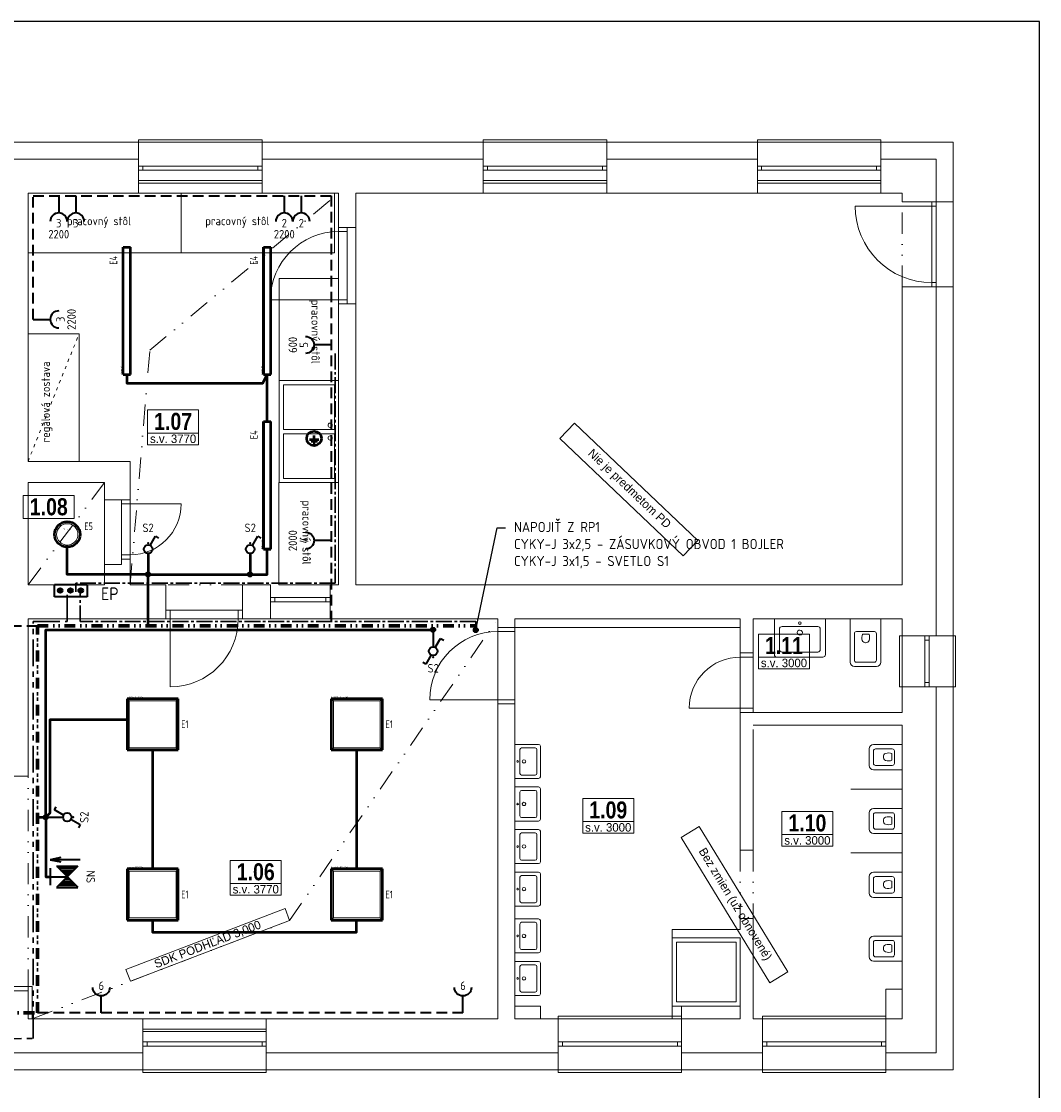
# Model space of a CAD drawing. Header units: millimetres. Extents: x 15895 to 58613, y -11754 to 79916.
# Tile 16 of 21: x 35461 to 47426, y 35487 to 48051. Entities that reach past the tile are written whole.
import ezdxf
from ezdxf.enums import TextEntityAlignment as Align

# ---------------------------------------------------------------- set-up
doc = ezdxf.new("R2010")
doc.units = ezdxf.units.MM
for name, pattern in [('ACAD_ISO03W100', [30, 12, -18]), ('DASHED2', [0.375, 0.25, -0.125]), ('DGN STYLE 4', [1.514702, 0.756878, -0.378439, 0.000946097, -0.378439]), ('DIVIDE', [1.25, 0.5, -0.25, 0, -0.25, 0, -0.25]), ('DĚLICÍ2', [15.875, 6.35, -3.175, 0, -3.175, 0, -3.175]), ('SDRUŽENÁ2', [1.25, 0.625, -0.125, 0.125, -0.125, 0.125, -0.125]), ('STŘEDOVÁ2', [1.125, 0.75, -0.125, 0.125, -0.125])]:
    doc.linetypes.add(name, pattern=pattern)
doc.layers.get('0').update_dxf_attribs({"linetype": 'CONTINUOUS'})
doc.layers.get('DEFPOINTS').update_dxf_attribs({"linetype": 'CONTINUOUS'})
for name, color, linetype, lineweight in [('- zariadenie', 30, 'CONTINUOUS', 0), ('1- UZEMNENIE', 3, 'CONTINUOUS', 35), ('1-BLESKOZVOD', 1, 'CONTINUOUS', 50), ('1-ENN - SILN. ŽLABY', 165, 'CONTINUOUS', 70), ('1-ENN-SVETLÁ', 4, 'CONTINUOUS', 40), ('1-ENN-ZÁSUVKY', 1, 'CONTINUOUS', 40), ('1-ENNsvietidlá', 7, 'CONTINUOUS', 50), ('2DE_TXTMARK', 41, 'CONTINUOUS', 18), ('CP_DETAL', 33, 'CONTINUOUS', 18), ('EL1', 7, 'CONTINUOUS', 30), ('EL2', 7, 'CONTINUOUS', 40), ('EL3', 4, 'CONTINUOUS', 40), ('EL_POPIS', 7, 'CONTINUOUS', 25), ('ELEKTRO NN', 1, 'CONTINUOUS', 40), ('HLAVNÉ POSPÁJANIE - TRASY', 30, 'DGN STYLE 4', 30), ('tenka', 7, 'CONTINUOUS', 0), ('ZÁSUVKY', 4, 'CONTINUOUS', 35)]:
    doc.layers.add(name, color=color, linetype=linetype, lineweight=lineweight)
doc.layers.add('2DE_TXTLUM', color=7, linetype='CONTINUOUS')
doc.styles.add('1-50_ce_2mm_100', font='GOTHIC.TTF', dxfattribs={"height": 100})
doc.styles.add('CP_ATTR', font='isocp.shx')
doc.styles.add('ISOCP', font='isocp.shx')
doc.styles.get("Standard").update_dxf_attribs({"font": 'isocp.shx'})

# ---------------------------------------------------------------- blocks, each defined once
blk = doc.blocks.new('u 600x450')
for p, q in [((300, 0), (-300, 0)), ((-300, 0), (-300, -420)), ((-240, -120), (-240, -360)), ((210, -90), (-210, -90)), ((240, -360), (240, -120)), ((300, -420), (300, 0)), ((-270, -450), (270, -450)), ((-210, -390), (210, -390))]:
    blk.add_line(p, q)
blk.add_circle((0, -50), 15)
for centre, start, end in [((-210, -120), 90, 180), ((210, -120), 360, 90), ((-210, -360), 180, 270), ((210, -360), 270, 360), ((-270, -420), 180, 270), ((270, -420), 270, 360)]:
    blk.add_arc(centre, 30, start, end)
for start_param, end_param in [(4.457203, 7.598795), (1.31561, 4.457203)]:
    blk.add_ellipse((-1, -162), major_axis=(-29, -7.6), ratio=1, start_param=start_param, end_param=end_param)
blk = doc.blocks.new('sfdgfdgfdg')
at = {"layer": '- zariadenie'}
for p, q in [((1161909, -607680), (1162419, -607680)), ((1162419, -607680), (1162419, -608040)), ((1161859, -607990), (1161859, -607730)), ((1161909, -607965), (1161909, -607755)), ((1161934, -607730), (1162244, -607730)), ((1162240, -607864), (1162240, -607825)), ((1162269, -607965), (1162269, -607755)), ((1162240, -607864), (1162240, -607903)), ((1162419, -608040), (1161909, -608040)), ((1162244, -607990), (1161934, -607990))]:
    blk.add_line(p, q, dxfattribs=at)
for centre, radius, start, end in [((1161909, -607730), 50, 90, 180), ((1161934, -607755), 25, 90, 180), ((1162180, -607861), 41.5, 113.5039, 185.7802), ((1162197, -607944), 126, 70.245, 105.3461), ((1162244, -607755), 25, 0, 90), ((1162180, -607867), 41.5, 174.2198, 246.4961), ((1162197, -607784), 126, 254.654, 289.755), ((1161909, -607990), 50, 180, 270), ((1161934, -607965), 25, 180, 270), ((1162244, -607965), 25, 270, 0)]:
    blk.add_arc(centre, radius, start, end, dxfattribs=at)
blk = doc.blocks.new('fdgfdsgdfs')
at = {"layer": '- zariadenie'}
for p, q in [((1096470, -605299), (1096470, -605634)), ((1096715, -605249), (1096520, -605249)), ((1096690, -605299), (1096545, -605299)), ((1096765, -605634), (1096765, -605299)), ((1096520, -605324), (1096520, -605519)), ((1096715, -605519), (1096715, -605324)), ((1096690, -605544), (1096545, -605544)), ((1096621, -605515), (1096582, -605515)), ((1096621, -605515), (1096659, -605515)), ((1096470, -605634), (1096765, -605634))]:
    blk.add_line(p, q, dxfattribs=at)
for centre, radius, start, end in [((1096520, -605299), 50, 90, 180), ((1096545, -605324), 25, 90, 180), ((1096690, -605324), 25, 0, 90), ((1096715, -605299), 50, 0, 90), ((1096700, -605473), 126, 164.6539, 199.755), ((1096617, -605456), 41.5, 84.2198, 156.4961), ((1096624, -605456), 41.5, 23.5039, 95.7802), ((1096541, -605473), 126, 340.245, 15.346), ((1096545, -605519), 25, 180, 270), ((1096690, -605519), 25, 270, 0)]:
    blk.add_arc(centre, radius, start, end, dxfattribs=at)
blk = doc.blocks.new('*T380')
at = {"layer": 'DEFPOINTS', "color": 8, "lineweight": 0}
for p, q in [((0, 0), (600, 0)), ((0, 0), (0, -271)), ((600, 0), (600, -271)), ((0, -271), (600, -271))]:
    blk.add_line(p, q, dxfattribs=at)
at = {"layer": 'tenka', "color": 0, "insert": (300, -135), "char_height": 200, "width": 596, "attachment_point": 5, "style": '1-50_ce_2mm_100'}
blk.add_mtext('{\\fTechnicLite|b1|i0|c2|p2;\\C256;1.06}', dxfattribs=at)
blk = doc.blocks.new('*T381')
at = {"layer": 'DEFPOINTS', "color": 8, "lineweight": 0}
for p, q in [((0, 0), (600, 0)), ((0, 0), (0, -271)), ((600, 0), (600, -271)), ((0, -271), (600, -271))]:
    blk.add_line(p, q, dxfattribs=at)
at = {"layer": 'tenka', "color": 0, "insert": (300, -135), "char_height": 200, "width": 596, "attachment_point": 5, "style": '1-50_ce_2mm_100'}
blk.add_mtext('{\\fTechnicLite|b1|i0|c2|p2;\\C256;1.07}', dxfattribs=at)
blk = doc.blocks.new('*T382')
at = {"layer": 'DEFPOINTS', "color": 8, "lineweight": 0}
for p, q in [((0, 0), (600, 0)), ((0, 0), (0, -271)), ((600, 0), (600, -271)), ((0, -271), (600, -271))]:
    blk.add_line(p, q, dxfattribs=at)
at = {"layer": 'tenka', "color": 0, "insert": (300, -135), "char_height": 200, "width": 596, "attachment_point": 5, "style": '1-50_ce_2mm_100'}
blk.add_mtext('{\\fTechnicLite|b1|i0|c2|p2;\\C256;1.08}', dxfattribs=at)
blk = doc.blocks.new('*T383')
at = {"layer": 'DEFPOINTS', "color": 8, "lineweight": 0}
for p, q in [((0, 0), (600, 0)), ((0, 0), (0, -271)), ((600, 0), (600, -271)), ((0, -271), (600, -271))]:
    blk.add_line(p, q, dxfattribs=at)
at = {"layer": 'tenka', "color": 0, "insert": (300, -135), "char_height": 200, "width": 596, "attachment_point": 5, "style": '1-50_ce_2mm_100'}
blk.add_mtext('{\\fTechnicLite|b1|i0|c2|p2;\\C256;1.09}', dxfattribs=at)
blk = doc.blocks.new('*T384')
at = {"layer": 'DEFPOINTS', "color": 8, "lineweight": 0}
for p, q in [((0, 0), (600, 0)), ((0, 0), (0, -271)), ((600, 0), (600, -271)), ((0, -271), (600, -271))]:
    blk.add_line(p, q, dxfattribs=at)
at = {"layer": 'tenka', "color": 0, "insert": (300, -135), "char_height": 200, "width": 596, "attachment_point": 5, "style": '1-50_ce_2mm_100'}
blk.add_mtext('{\\fTechnicLite|b1|i0|c2|p2;\\C256;1.10}', dxfattribs=at)
blk = doc.blocks.new('*T385')
at = {"layer": 'DEFPOINTS', "color": 8, "lineweight": 0}
for p, q in [((0, 0), (600, 0)), ((0, 0), (0, -271)), ((600, 0), (600, -271)), ((0, -271), (600, -271))]:
    blk.add_line(p, q, dxfattribs=at)
at = {"layer": 'tenka', "color": 0, "insert": (300, -135), "char_height": 200, "width": 596, "attachment_point": 5, "style": '1-50_ce_2mm_100'}
blk.add_mtext('{\\fTechnicLite|b1|i0|c2|p2;\\C256;1.11}', dxfattribs=at)
blk = doc.blocks.new('*T402')
at = {"layer": 'DEFPOINTS', "color": 8, "lineweight": 0}
for p, q in [((0, 0), (172, 181)), ((172, 181), (1623, -1195)), ((0, 0), (1451, -1376)), ((1451, -1376), (1623, -1195))]:
    blk.add_line(p, q, dxfattribs=at)
at = {"layer": 'tenka', "color": 0, "insert": (812, -597), "char_height": 100, "width": 1996, "attachment_point": 5, "rotation": 316.5287, "style": '1-50_ce_2mm_100'}
blk.add_mtext('Nie je predmetom PD ', dxfattribs=at)
blk = doc.blocks.new('*T405')
at = {"layer": 'DEFPOINTS', "color": 8, "lineweight": 0}
for p, q in [((0, 0), (213, 130)), ((213, 130), (1255, -1578)), ((0, 0), (1041, -1708)), ((1041, -1708), (1255, -1578))]:
    blk.add_line(p, q, dxfattribs=at)
at = {"layer": 'tenka', "color": 0, "insert": (627, -789), "char_height": 100, "width": 1996, "attachment_point": 5, "rotation": 301.3694, "style": '1-50_ce_2mm_100'}
blk.add_mtext('Bez zmien (už obnovené) ', dxfattribs=at)
blk = doc.blocks.new('*T412')
at = {"layer": 'DEFPOINTS', "color": 8, "lineweight": 0}
for p, q in [((0, 0), (0, 137)), ((0, 137), (600, 137)), ((600, 0), (600, 137)), ((0, 0), (600, 0))]:
    blk.add_line(p, q, dxfattribs=at)
at = {"layer": 'tenka', "color": 0, "insert": (300, 69), "char_height": 100, "width": 596, "attachment_point": 5, "style": '1-50_ce_2mm_100'}
blk.add_mtext('s.v. 3770', dxfattribs=at)
blk = doc.blocks.new('*T413')
at = {"layer": 'DEFPOINTS', "color": 8, "lineweight": 0}
for p, q in [((0, 0), (0, 137)), ((0, 137), (600, 137)), ((600, 0), (600, 137)), ((0, 0), (600, 0))]:
    blk.add_line(p, q, dxfattribs=at)
at = {"layer": 'tenka', "color": 0, "insert": (300, 69), "char_height": 100, "width": 596, "attachment_point": 5, "style": '1-50_ce_2mm_100'}
blk.add_mtext('s.v. 3770', dxfattribs=at)
blk = doc.blocks.new('*T414')
at = {"layer": 'DEFPOINTS', "color": 8, "lineweight": 0}
for p, q in [((0, 0), (0, 137)), ((0, 137), (600, 137)), ((600, 0), (600, 137)), ((0, 0), (600, 0))]:
    blk.add_line(p, q, dxfattribs=at)
at = {"layer": 'tenka', "color": 0, "insert": (300, 69), "char_height": 100, "width": 596, "attachment_point": 5, "style": '1-50_ce_2mm_100'}
blk.add_mtext('s.v. 3770', dxfattribs=at)
blk = doc.blocks.new('*T415')
at = {"layer": 'DEFPOINTS', "color": 8, "lineweight": 0}
for p, q in [((0, 0), (0, 137)), ((0, 137), (600, 137)), ((600, 0), (600, 137)), ((0, 0), (600, 0))]:
    blk.add_line(p, q, dxfattribs=at)
at = {"layer": 'tenka', "color": 0, "insert": (300, 69), "char_height": 100, "width": 596, "attachment_point": 5, "style": '1-50_ce_2mm_100'}
blk.add_mtext('s.v. 3000', dxfattribs=at)
blk = doc.blocks.new('*T416')
at = {"layer": 'DEFPOINTS', "color": 8, "lineweight": 0}
for p, q in [((0, 0), (0, 137)), ((0, 137), (600, 137)), ((600, 0), (600, 137)), ((0, 0), (600, 0))]:
    blk.add_line(p, q, dxfattribs=at)
at = {"layer": 'tenka', "color": 0, "insert": (300, 69), "char_height": 100, "width": 596, "attachment_point": 5, "style": '1-50_ce_2mm_100'}
blk.add_mtext('s.v. 3000', dxfattribs=at)
blk = doc.blocks.new('*T417')
at = {"layer": 'DEFPOINTS', "color": 8, "lineweight": 0}
for p, q in [((0, 0), (0, 137)), ((0, 137), (600, 137)), ((600, 0), (600, 137)), ((0, 0), (600, 0))]:
    blk.add_line(p, q, dxfattribs=at)
at = {"layer": 'tenka', "color": 0, "insert": (300, 69), "char_height": 100, "width": 596, "attachment_point": 5, "style": '1-50_ce_2mm_100'}
blk.add_mtext('s.v. 3000', dxfattribs=at)
blk = doc.blocks.new('*T437')
at = {"layer": 'DEFPOINTS', "color": 8, "lineweight": 0}
for p, q in [((-54, 140), (1815, 854)), ((1868, 714), (1815, 854)), ((0, 0), (1868, 714)), ((0, 0), (-54, 140))]:
    blk.add_line(p, q, dxfattribs=at)
at = {"layer": 'tenka', "color": 0, "insert": (907, 427), "char_height": 100, "width": 1996, "attachment_point": 5, "rotation": 20.9163, "style": '1-50_ce_2mm_100'}
blk.add_mtext('SDK PODHĽAD 3,000', dxfattribs=at)
blk = doc.blocks.new('LED panel 600x600')
for p, q in [((0, 600), (0, 0)), ((600, 600), (0, 600)), ((600, 0), (600, 600)), ((0, 0), (600, 0))]:
    blk.add_line(p, q)
at = {"layer": 'CP_DETAL'}
for p, q in [((25, 575), (0, 600)), ((25, 575), (25, 25)), ((575, 575), (25, 575)), ((575, 575), (600, 600)), ((575, 575), (575, 25)), ((25, 25), (0, 0)), ((25, 25), (575, 25)), ((575, 25), (600, 0))]:
    blk.add_line(p, q, dxfattribs=at)
at = {"linetype": 'ByBlock', "style": 'CP_ATTR', "flags": 9}
for tag in ['TEXT_10', 'TEXT_09', 'TEXT_08', 'TEXT_07', 'TEXT_06', 'TEXT_05', 'TEXT_04', 'TEXT_03', 'TEXT_02', 'TEXT_01', 'SHAPE', 'LAMPTYPE', 'COLOR_LIGHT', 'IP', 'COLOR_TEMP', 'LIGHT_EFFICACY', 'FLUX', 'OTHER', 'WEIGHT', 'VOLTAGE', 'POWER', 'CHARACTER', 'ORDER-NO', 'PRODUCT-TYPE', 'ARTICLE', 'PRODUCER', 'NRLAMPS', 'GROUP', 'NAME']:
    blk.add_attdef(tag, text='', height=0.000000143, dxfattribs=at).set_placement((300, 300), align=Align.MIDDLE_LEFT)
at = {"layer": '2DE_TXTLUM', "style": 'CP_ATTR', "width": 0.8, "flags": 8}
blk.add_attdef('NUMBER', text='', height=90, dxfattribs=at).set_placement((636, 300), align=Align.MIDDLE_LEFT)
at = {"layer": '2DE_TXTMARK', "linetype": 'ByBlock', "style": 'CP_ATTR', "width": 0.8, "flags": 8}
blk.add_attdef('MARK1', text='', height=20, dxfattribs=at).set_placement((0, 620), align=Align.MIDDLE_LEFT)
blk = doc.blocks.new('Venus 60')
for p, q in [((0, 44), (0, -44)), ((0, 44), (1500, 44)), ((1500, 44), (1500, -44)), ((0, -44), (1500, -44))]:
    blk.add_line(p, q)
at = {"layer": 'CP_DETAL'}
for p, q in [((10, 34), (1490, 34)), ((10, 34), (10, -34)), ((1490, 34), (1490, -34)), ((10, -34), (1490, -34))]:
    blk.add_line(p, q, dxfattribs=at)
at = {"linetype": 'ByBlock', "style": 'CP_ATTR', "flags": 9}
for tag in ['TEXT_10', 'TEXT_09', 'TEXT_08', 'TEXT_07', 'TEXT_06', 'TEXT_05', 'TEXT_04', 'TEXT_03', 'TEXT_02', 'TEXT_01', 'SHAPE', 'LAMPTYPE', 'COLOR_LIGHT', 'IP', 'COLOR_TEMP', 'LIGHT_EFFICACY', 'FLUX', 'OTHER', 'WEIGHT', 'VOLTAGE', 'POWER', 'CHARACTER', 'ORDER-NO', 'PRODUCT-TYPE', 'ARTICLE', 'PRODUCER', 'NRLAMPS', 'GROUP', 'NAME']:
    blk.add_attdef(tag, text='', height=0.000000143, dxfattribs=at).set_placement((600, 0), align=Align.MIDDLE_LEFT)
at = {"layer": '2DE_TXTLUM', "style": 'CP_ATTR', "width": 0.8, "flags": 8}
blk.add_attdef('NUMBER', text='', height=90, dxfattribs=at).set_placement((1528, 0), align=Align.MIDDLE_LEFT)
at = {"layer": '2DE_TXTMARK', "linetype": 'ByBlock', "style": 'CP_ATTR', "width": 0.8, "flags": 8}
blk.add_attdef('MARK1', text='', height=20, dxfattribs=at).set_placement((0, 64), align=Align.MIDDLE_LEFT)
blk = doc.blocks.new('Pluto 20')
blk.add_circle((0, 0), 150)
at = {"layer": 'CP_DETAL'}
blk.add_circle((0, 0), 125, dxfattribs=at)
at = {"linetype": 'ByBlock', "style": 'CP_ATTR', "flags": 9}
for tag in ['TEXT_10', 'TEXT_09', 'TEXT_08', 'TEXT_07', 'TEXT_06', 'TEXT_05', 'TEXT_04', 'TEXT_03', 'TEXT_02', 'TEXT_01', 'SHAPE', 'LAMPTYPE', 'COLOR_LIGHT', 'IP', 'COLOR_TEMP', 'LIGHT_EFFICACY', 'FLUX', 'OTHER', 'WEIGHT', 'VOLTAGE', 'POWER', 'CHARACTER', 'ORDER-NO', 'PRODUCT-TYPE', 'ARTICLE', 'PRODUCER', 'NRLAMPS', 'GROUP', 'NAME']:
    blk.add_attdef(tag, text='', height=0.000000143, dxfattribs=at).set_placement((-4, -4), align=Align.MIDDLE_LEFT)
at = {"layer": '2DE_TXTLUM', "style": 'CP_ATTR', "width": 0.8, "flags": 8}
blk.add_attdef('NUMBER', text='', height=90, dxfattribs=at).set_placement((200, 95), align=Align.MIDDLE_LEFT)
at = {"layer": '2DE_TXTMARK', "linetype": 'ByBlock', "style": 'CP_ATTR', "width": 0.8, "flags": 8}
blk.add_attdef('MARK1', text='', height=20, dxfattribs=at).set_placement((-50, 60), align=Align.MIDDLE_LEFT)
blk = doc.blocks.new('ELJV8')
at = {"layer": 'EL2'}
for p, q in [((-1, 0), (1, 0)), ((-0.912758, 0.4085), (0.912758, 0.4085)), ((-0.588496, 0.8085), (0.588496, 0.8085)), ((-0.920178, -0.3915), (0.920178, -0.3915)), ((-0.613458, -0.7915), (0.611169, -0.7915))]:
    blk.add_line(p, q, dxfattribs=at)
at = {"layer": 'EL2', "linetype": 'Continuous'}
blk.add_circle((0, 0), 1, dxfattribs=at)
at = {"layer": 'EL1', "linetype": 'Continuous', "flags": 1}
blk.add_attdef('KRABICE', (-0.013458, 0.0085), '', height=2, dxfattribs=at)
at = {"layer": 'EL1', "flags": 8}
blk.add_attdef('DRUH', (1.686542, -0.7915), '', height=1.7, dxfattribs=at)
blk = doc.blocks.new('spínač 6')
at = {"linetype": 'Continuous'}
blk.add_point((0, 2.4), dxfattribs=at)
blk.add_point((0, 2.4), dxfattribs=at)
blk.add_point((0, 2.4), dxfattribs=at)
at = {"layer": 'EL2', "linetype": 'Continuous'}
for p, q in [((0.5, 1.87), (1.75, 4.03)), ((1.75, 4.03), (2.47, 3.61)), ((-0.5, 0.13), (-1.75, -2.03)), ((-1.75, -2.03), (-2.47, -1.61))]:
    blk.add_line(p, q, dxfattribs=at)
blk.add_circle((0, 1), 1, dxfattribs=at)
at = {"layer": 'EL1', "linetype": 'Continuous', "flags": 8}
blk.add_attdef('POPIS', text='', height=2, dxfattribs=at).set_placement((0, 7), align=Align.MIDDLE)
at = {"layer": 'EL1', "linetype": 'Continuous', "flags": 1}
blk.add_attdef('ZARIZENI', (0, 1.2), '', height=2, dxfattribs=at)
at = {"layer": 'EL1', "flags": 8}
blk.add_attdef('DRUH', (2, 0.5), '', height=1.7, dxfattribs=at)
blk = doc.blocks.new('cpel_2590b_fhmd44h')
blk.add_arc((0, -2.5), 2.5, 0, 180)
at = {"linetype": 'ByBlock', "style": 'CP_ATTR', "flags": 9}
for tag in ['NAME', 'GROUP', 'NUMBER', 'PRODUCER', 'ARTICLE', 'PRODUCT-TYPE', 'ORDER-NO', 'CHARACTER', 'POWER', 'VOLTAGE', 'WEIGHT', 'OTHER']:
    blk.add_attdef(tag, text='', height=0.000625, dxfattribs=at).set_placement((-2.5, -2.5), align=Align.MIDDLE_LEFT)
blk = doc.blocks.new('CPEL_socket_02x_fhmd44h')
blk.add_line((0, 0), (0, -0.4))
at = {"xscale": 0.08, "yscale": 0.08, "zscale": 0.08}
blk.add_blockref('cpel_2590b_fhmd44h', (0, -0.4), dxfattribs=at)
at = {"style": 'CP_ATTR', "flags": 12}
for tag, p in [('m', (0.34, -0.3)), ('n', (0, -0.64))]:
    blk.add_attdef(tag, text='', height=0.2, dxfattribs=at).set_placement(p, align=Align.MIDDLE_CENTER)
at = {"linetype": 'ByBlock', "style": 'CP_ATTR', "flags": 9}
for tag, p in [('ORDER-NO', (-0.176, -0.301)), ('CHARACTER', (-0.176, -0.3)), ('NAME', (-0.176, -0.3)), ('GROUP', (-0.175, -0.301)), ('NUMBER', (-0.176, -0.301)), ('PRODUCER', (-0.175, -0.3)), ('ARTICLE', (-0.175, -0.3)), ('PRODUCT-TYPE', (-0.176, -0.301)), ('POWER', (-0.175, -0.301)), ('VOLTAGE', (-0.175, -0.301)), ('WEIGHT', (-0.175, -0.3)), ('OTHER', (-0.175, -0.3)), ('FUNCTION', (-0.175, -0.301)), ('LINK', (-0.176, -0.301))]:
    blk.add_attdef(tag, text='', height=0.000625, dxfattribs=at).set_placement(p, align=Align.MIDDLE_LEFT)
blk = doc.blocks.new('NS nastenné')
at = {"layer": 'EL2', "linetype": 'Continuous'}
for p, q in [((-4, 7), (-4, 0)), ((-4.5, 2.499999), (-4, 0)), ((-4, 0), (-3.499999, 2.5))]:
    blk.add_line(p, q, dxfattribs=at)
at = {"layer": 'EL3', "linetype": 'Continuous'}
for p, q in [((-2.5, 1.5), (-2.5, 6.5)), ((-2.474874, 1.525126), (2.474874, 6.474874)), ((-2.474874, 6.474874), (2.474874, 1.525126)), ((-2, 2), (-2, 6)), ((-1.5, 2.5), (-1.5, 5.5)), ((1.5, 2.5), (1.5, 5.5)), ((2, 2), (2, 6)), ((2.5, 1.5), (2.5, 6.5)), ((-1, 3), (-1, 5)), ((-0.5, 3.5), (-0.5, 4.5)), ((0, 0), (0, 4)), ((0.5, 3.5), (0.5, 4.5)), ((1, 3), (1, 5)), ((-2, 0), (2, 0))]:
    blk.add_line(p, q, dxfattribs=at)
at = {"layer": 'EL1', "flags": 8}
blk.add_attdef('POPIS', text='', height=2, dxfattribs=at).set_placement((0, 9.5), align=Align.MIDDLE)
at = {"layer": 'EL1', "linetype": 'Continuous', "flags": 1}
blk.add_attdef('SVITIDLO', (0, 4), '', height=2, dxfattribs=at)
blk = doc.blocks.new('spínač 1')
at = {"linetype": 'Continuous'}
blk.add_point((0, 2.4), dxfattribs=at)
at = {"layer": 'EL2', "linetype": 'Continuous'}
for p, q in [((0.5, 1.87), (1.75, 4.03)), ((1.75, 4.03), (2.47, 3.61))]:
    blk.add_line(p, q, dxfattribs=at)
blk.add_circle((0, 1), 1, dxfattribs=at)
at = {"layer": 'EL1', "linetype": 'Continuous', "flags": 8}
blk.add_attdef('POPIS', text='', height=2, dxfattribs=at).set_placement((0, 7), align=Align.MIDDLE)
at = {"layer": 'EL1', "linetype": 'Continuous', "flags": 1}
blk.add_attdef('ZARIZENI', (0, 1.2), '', height=2, dxfattribs=at)
at = {"layer": 'EL1', "flags": 8}
blk.add_attdef('DRUH', (2, 0.5), '', height=1.7, dxfattribs=at)
blk = doc.blocks.new('EP')
at = {"linetype": 'Continuous'}
for points in [[(-169, -128, -1), (-169, -57, -1)], [(-8, -128, -1), (-8, -57, -1)], [(154, -128, -1), (154, -57, -1)]]:
    blk.add_hatch(color=256, dxfattribs=at).paths.add_polyline_path(points)
for p, q in [((-255, 0), (255, 0)), ((-255, -192), (-255, 0)), ((255, 0), (255, -192)), ((255, -192), (-255, -192))]:
    blk.add_line(p, q, dxfattribs=at)
for centre in [(-169, -92), (-8, -92), (154, -92)]:
    blk.add_circle(centre, 35.6, dxfattribs=at)
at = {"layer": '1-ENN-ZÁSUVKY'}
blk.add_attdef('NAZOV', text='', height=150, dxfattribs=at).set_placement((0, -500), align=Align.CENTER)
blk = doc.blocks.new('ekvipotencial')
for p, q in [((2, -26), (2, 74)), ((-105, -26), (109, -26)), ((-71, -64), (79, -64)), ((-22, -102), (29, -102))]:
    blk.add_line(p, q)
blk.add_circle((0, 0), 172)

msp = doc.modelspace()

# ---------------------------------------------------------------- linework, layer by layer
msp.add_lwpolyline([(47426, 48051), (15926, 48051), (15926, 18351), (47426, 18351)], close=True)
at = {"layer": '1-ENN - SILN. ŽLABY', "linetype": 'DĚLICÍ2', "ltscale": 20}
msp.add_lwpolyline([(29450, 36300), (29450, 36400), (35650, 36400), (35650, 40950), (40800, 40950)], dxfattribs=at)
at = {"layer": '1-ENN-SVETLÁ'}
for p, q in [((40300, 40900), (40300, 40700)), ((35750, 38700), (35950, 38700))]:
    msp.add_line(p, q, dxfattribs=at)
at = {"layer": '1-ENN-SVETLÁ', "linetype": 'Continuous', "lineweight": 50}
for points in [[(36700, 43900), (36700, 43800), (38300, 43800), (38350, 43900)], [(38350, 43350), (38350, 43900)], [(36950, 41550), (36000, 41550), (36000, 41900)], [(36950, 40950), (36950, 41550), (38150, 41550), (38350, 41550), (38350, 41850)], [(36950, 41800), (36950, 41550)], [(38150, 41800), (38150, 41550)], [(35650, 38700), (35750, 38700), (35750, 40900), (40300, 40900)], [(40800, 40950), (40800, 40900)], [(35750, 38700), (35800, 38750), (35800, 39850), (36700, 39850)], [(37000, 39500), (37000, 38100)], [(39400, 39500), (39400, 38100)], [(35750, 38700), (35750, 38000), (35800, 38000)], [(37000, 37500), (37000, 37350), (39400, 37350), (39400, 37500)]]:
    msp.add_lwpolyline(points, dxfattribs=at)
at = {"layer": '1-ENN-ZÁSUVKY', "linetype": 'DASHED2', "ltscale": 500}
for points in [[(35600, 44550), (35600, 46000), (39100, 46000), (39100, 40950)], [(33500, 42400), (33650, 42400), (33650, 40950), (35650, 40950)], [(40650, 36400), (35650, 36400)]]:
    msp.add_lwpolyline(points, dxfattribs=at)
at = {"layer": 'EL_POPIS', "linetype": 'Continuous'}
msp.add_lwpolyline([(40800, 40900), (41050, 42100), (41150, 42100)], dxfattribs=at)
at = {"layer": 'HLAVNÉ POSPÁJANIE - TRASY', "linetype": 'STŘEDOVÁ2', "ltscale": 250}
for points in [[(39150, 44150), (39150, 41450), (36100, 41450), (36100, 41350)], [(40800, 40950), (40800, 41000), (36150, 41000), (36150, 41350)]]:
    msp.add_lwpolyline(points, dxfattribs=at)
at = {"layer": 'HLAVNÉ POSPÁJANIE - TRASY', "linetype": 'SDRUŽENÁ2', "ltscale": 500}
msp.add_lwpolyline([(24450, 36200), (24450, 36050), (30050, 36050), (30050, 36250), (30150, 36050), (35600, 36100), (35600, 41000), (36000, 41000), (36000, 41350)], dxfattribs=at)
at = {"layer": 'tenka'}
for p, q in [((34209, 46631), (36839, 46631)), ((36839, 46631), (36839, 46031)), ((38289, 46631), (40889, 46631)), ((38289, 46631), (38289, 46031)), ((40889, 46631), (40889, 46031)), ((42339, 46631), (44109, 46631)), ((42339, 46631), (42339, 46031)), ((44109, 46631), (44109, 46031)), ((45559, 46631), (46409, 46631)), ((45559, 46631), (45559, 46031)), ((46409, 46631), (46409, 45931)), ((46209, 46431), (46209, 45931)), ((38289, 46351), (36839, 46351)), ((38289, 46301), (36839, 46301)), ((36889, 46351), (36889, 46301)), ((38239, 46351), (38239, 46301)), ((42339, 46351), (40889, 46351)), ((42339, 46301), (40889, 46301)), ((40939, 46351), (40939, 46301)), ((42289, 46351), (42289, 46301)), ((45559, 46351), (44109, 46351)), ((45559, 46301), (44109, 46301)), ((44159, 46351), (44159, 46301)), ((45509, 46351), (45509, 46301)), ((36839, 46151), (38289, 46151)), ((40889, 46151), (42339, 46151)), ((44109, 46151), (45559, 46151)), ((35539, 46031), (36839, 46031)), ((35539, 42881), (35539, 46031)), ((38289, 46031), (39189, 46031)), ((39189, 45631), (39189, 46031)), ((39389, 46031), (40889, 46031)), ((39389, 45631), (39389, 46031)), ((42339, 46031), (44109, 46031)), ((45559, 46031), (45809, 46031)), ((45809, 46031), (45809, 45931)), ((45259, 45881), (46209, 45881)), ((45809, 45931), (46409, 45931)), ((46159, 44931), (46159, 45931)), ((46209, 44931), (46209, 45931)), ((46409, 45931), (46409, 44931)), ((39189, 45631), (39389, 45631)), ((39189, 45631), (39189, 44731)), ((39289, 45631), (39289, 44731)), ((39189, 45581), (39289, 45581)), ((46159, 44981), (46209, 44981)), ((45809, 44931), (46409, 44931)), ((45809, 44931), (45809, 41431)), ((46409, 44931), (46409, 40831)), ((38389, 44781), (39289, 44781)), ((39189, 44731), (39389, 44731)), ((39189, 41431), (39189, 44731)), ((39389, 41431), (39389, 44731)), ((35539, 42881), (36739, 42881)), ((36739, 42431), (36739, 42881)), ((35539, 42631), (36439, 42631)), ((35539, 41431), (35539, 42631)), ((36439, 42431), (36439, 42631)), ((36439, 42431), (36739, 42431)), ((36639, 41731), (36639, 42431)), ((36639, 42381), (37338, 42381)), ((36739, 41731), (36739, 42431)), ((36639, 41781), (36739, 41781)), ((36639, 41731), (36739, 41731)), ((36639, 41731), (36639, 41671)), ((36739, 41431), (36739, 41731)), ((36439, 41671), (36639, 41671)), ((36439, 41431), (36439, 41671)), ((35539, 41431), (36439, 41431)), ((36739, 41431), (37159, 41431)), ((37159, 41431), (37159, 41031)), ((38059, 41431), (38389, 41431)), ((38059, 41431), (38059, 41031)), ((38389, 41431), (38389, 41031)), ((39089, 41431), (39089, 41431)), ((39089, 41431), (39089, 41031)), ((39089, 41431), (39189, 41431)), ((39389, 41431), (45809, 41431)), ((38389, 41281), (39089, 41281)), ((38389, 41231), (39089, 41231)), ((38439, 41281), (38439, 41231)), ((39039, 41281), (39039, 41231)), ((38059, 41131), (37159, 41131)), ((37209, 41131), (37209, 40231)), ((38009, 41131), (38009, 41031)), ((35539, 41031), (37159, 41031)), ((35539, 41031), (35539, 39181)), ((38059, 41031), (37159, 41031)), ((38059, 41031), (38389, 41031)), ((38389, 41031), (39089, 41031)), ((39089, 41031), (41059, 41031)), ((41059, 41031), (41059, 40931)), ((41259, 41031), (43909, 41031)), ((41259, 41031), (41259, 40931)), ((43909, 41031), (43909, 40631)), ((44059, 41031), (45809, 41031)), ((44059, 41031), (44059, 40631)), ((45809, 41031), (45809, 40831)), ((41059, 40931), (41259, 40931)), ((41059, 40931), (41059, 40031)), ((41059, 40881), (41259, 40881)), ((41259, 40931), (41259, 40031)), ((41259, 40931), (43909, 40931)), ((46409, 40831), (45809, 40831)), ((46079, 40231), (46079, 40831)), ((46129, 40781), (46079, 40781)), ((46129, 40231), (46129, 40831)), ((43909, 40631), (44059, 40631)), ((43909, 40631), (43909, 39931)), ((44059, 40631), (44059, 39931)), ((43909, 40581), (44059, 40581)), ((46409, 40231), (45809, 40231)), ((45809, 40231), (45809, 39931)), ((46129, 40281), (46079, 40281)), ((46409, 40231), (46409, 35731)), ((40259, 40081), (41259, 40081)), ((41059, 40031), (41259, 40031)), ((41059, 40031), (41059, 36331)), ((41259, 40031), (41259, 36481)), ((43309, 39981), (44059, 39981)), ((43909, 39931), (45809, 39931)), ((43909, 39931), (43909, 38311)), ((44059, 39781), (45809, 39781)), ((44059, 39731), (44059, 38311)), ((45809, 39781), (45809, 36681)), ((35239, 39181), (35539, 39181)), ((45809, 39031), (45209, 39031)), ((43909, 38311), (44059, 38311)), ((45809, 38281), (45209, 38281)), ((43909, 37511), (43909, 37381)), ((43909, 37511), (44059, 37511)), ((44059, 37511), (44059, 36331)), ((43109, 37381), (43109, 37281)), ((43109, 37381), (43909, 37381)), ((43109, 37281), (43909, 37281)), ((43909, 37281), (43909, 36481)), ((35239, 36661), (35539, 36661)), ((35539, 36661), (35539, 36331)), ((45619, 36681), (45809, 36681)), ((45619, 36681), (45619, 35731)), ((45809, 36681), (45809, 36331)), ((41259, 36481), (41559, 36481)), ((41259, 36481), (41259, 36331)), ((41559, 36481), (41559, 36331)), ((43109, 36481), (43109, 36331)), ((43219, 36481), (43219, 35731)), ((43219, 36481), (43909, 36481)), ((43909, 36331), (43909, 36481)), ((35539, 36331), (36889, 36331)), ((36889, 36331), (36889, 35731)), ((38339, 36331), (41059, 36331)), ((38339, 36331), (38339, 35731)), ((41559, 36331), (41259, 36331)), ((41559, 36331), (41769, 36331)), ((41769, 36331), (41769, 35731)), ((44059, 36331), (44169, 36331)), ((44169, 36331), (44169, 35731)), ((38339, 36211), (36889, 36211)), ((36889, 36061), (38339, 36061)), ((36939, 36011), (36939, 36061)), ((38289, 36011), (38289, 36061)), ((41769, 36061), (43219, 36061)), ((41819, 36011), (41819, 36061)), ((43169, 36011), (43169, 36061)), ((44169, 36061), (45619, 36061)), ((44219, 36011), (44219, 36061)), ((45569, 36011), (45569, 36061)), ((36889, 36011), (38339, 36011)), ((41769, 36011), (43219, 36011)), ((44169, 36011), (45619, 36011)), ((34459, 35731), (36889, 35731)), ((38339, 35731), (41769, 35731)), ((43219, 35731), (44169, 35731)), ((45619, 35731), (46409, 35731))]:
    msp.add_line(p, q, dxfattribs=at)
at = {"layer": 'tenka', "ltscale": 3}
for p, q in [((36839, 46631), (38289, 46631)), ((40889, 46631), (42339, 46631)), ((44109, 46631), (45559, 46631)), ((36839, 46181), (38289, 46181)), ((40889, 46181), (42339, 46181)), ((44109, 46181), (45559, 46181)), ((45809, 40831), (45809, 40231)), ((46409, 40831), (46409, 40231)), ((43219, 36331), (41769, 36331)), ((45619, 36331), (44169, 36331)), ((38339, 36181), (36889, 36181)), ((38339, 35731), (36889, 35731)), ((43219, 35731), (41769, 35731)), ((45619, 35731), (44169, 35731))]:
    msp.add_line(p, q, dxfattribs=at)
at = {"layer": 'tenka', "linetype": 'Continuous'}
for p, q in [((34209, 46431), (36839, 46431)), ((38289, 46431), (40889, 46431)), ((42339, 46431), (44109, 46431)), ((45559, 46431), (46209, 46431)), ((46209, 44931), (46209, 40831)), ((46209, 40231), (46209, 35931)), ((35239, 36711), (35589, 36711)), ((35589, 36711), (35589, 36331)), ((43219, 36331), (43909, 36331)), ((45619, 36331), (45809, 36331)), ((34459, 35931), (36889, 35931)), ((38339, 35931), (41769, 35931)), ((43219, 35931), (44169, 35931)), ((45619, 35931), (46209, 35931))]:
    msp.add_line(p, q, dxfattribs=at)
at = {"layer": 'tenka', "ltscale": 300}
for p, q in [((36839, 46031), (38289, 46031)), ((40889, 46031), (42339, 46031)), ((44109, 46031), (45559, 46031)), ((39389, 45631), (39389, 44731)), ((36439, 42431), (36439, 41671)), ((38339, 36331), (36889, 36331))]:
    msp.add_line(p, q, dxfattribs=at)
at = {"layer": 'tenka', "linetype": 'DIVIDE', "ltscale": 500}
for p, q in [((36970, 44187), (39189, 46031)), ((45809, 44931), (45809, 45931)), ((36739, 41431), (36970, 44187)), ((35539, 41431), (36439, 42631)), ((38059, 41431), (37159, 41431)), ((38612, 37486), (41059, 41031)), ((35539, 36661), (35539, 39181)), ((43909, 38311), (43909, 37511)), ((44059, 38311), (44059, 37511)), ((35589, 36331), (38612, 37486))]:
    msp.add_line(p, q, dxfattribs=at)
at = {"layer": 'tenka', "linetype": 'ACAD_ISO03W100', "ltscale": 3}
msp.add_line((35539, 42881), (36139, 44381), dxfattribs=at)
at = {"layer": 'tenka'}
for points in [[(36839, 46631), (36839, 46661), (38289, 46661), (38289, 46631)], [(40889, 46631), (40889, 46661), (42339, 46661), (42339, 46631)], [(44109, 46631), (44109, 46661), (45559, 46661), (45559, 46631)], [(35539, 41431), (36439, 41431), (36439, 41671), (36639, 41671), (36639, 42431), (36439, 42431), (36439, 42631), (35539, 42631), (35539, 41431)], [(45809, 40831), (45779, 40831), (45779, 40231), (45809, 40231)], [(46409, 40831), (46439, 40831), (46439, 40231), (46409, 40231)], [(43219, 36331), (43219, 36361), (41769, 36361), (41769, 36331)], [(45619, 36331), (45619, 36361), (44169, 36361), (44169, 36331)], [(38339, 35731), (38339, 35701), (36889, 35701), (36889, 35731)], [(43219, 35731), (43219, 35701), (41769, 35701), (41769, 35731)], [(45619, 35731), (45619, 35701), (44169, 35701), (44169, 35731)]]:
    msp.add_lwpolyline(points, dxfattribs=at)
at = {"layer": 'tenka', "linetype": 'Continuous'}
for points in [[(35539, 45331), (37339, 45331), (37339, 46031), (35539, 46031)], [(37339, 45331), (39139, 45331), (39139, 46031), (37339, 46031)], [(38489, 45031), (38489, 43831), (39189, 43831), (39189, 45031)], [(35539, 44381), (35539, 42881), (36139, 42881), (36139, 44381)], [(39189, 42631), (39189, 43831), (38489, 43831), (38489, 42631)], [(39139, 43781), (39139, 43256), (38539, 43256), (38539, 43781)], [(39139, 42681), (39139, 43206), (38539, 43206), (38539, 42681)], [(39189, 41431), (39189, 42631), (38488, 42631), (38488, 41431)]]:
    msp.add_lwpolyline(points, close=True, dxfattribs=at)
at = {"layer": 'tenka'}
for points in [[(45809, 39931), (44059, 39931), (44059, 41031), (45809, 41031)], [(43909, 36481), (43109, 36481), (43109, 37281), (43909, 37281)], [(43859, 36531), (43159, 36531), (43159, 37231), (43859, 37231)]]:
    msp.add_lwpolyline(points, close=True, dxfattribs=at)
at = {"layer": 'tenka', "linetype": 'Continuous'}
for centre in [(39089, 43306), (39089, 43156)]:
    msp.add_circle(centre, 25, dxfattribs=at)
at = {"layer": 'tenka'}
for centre, radius, start, end in [((46159, 45881), 900, 180, 270), ((39189, 44781), 800, 90, 180), ((36739, 42381), 598, 270, 0), ((37209, 41031), 800, 270, 0), ((41059, 40081), 800, 90, 180), ((43909, 39981), 600, 90, 180)]:
    msp.add_arc(centre, radius, start, end, dxfattribs=at)

# ---------------------------------------------------------------- block references
for name, p in [('*T381', (36944, 43485)), ('*T402', (41787, 43148)), ('*T412', (36944, 43077)), ('*T413', (36944, 43077)), ('*T382', (35483, 42481)), ('*T385', (44122, 40851)), ('*T417', (44122, 40443)), ('*T383', (42057, 38919)), ('*T384', (44397, 38766)), ('*T415', (42057, 38511)), ('*T405', (43213, 38462)), ('*T416', (44397, 38358)), ('*T380', (37915, 38192)), ('*T414', (37915, 37784)), ('*T437', (36744, 36772))]:
    msp.add_blockref(name, p)
at = {"layer": '1- UZEMNENIE'}
ref = msp.add_blockref('EP', (36043, 41433, -4185), dxfattribs=dict(at, xscale=0.75, yscale=0.75, zscale=0.75))
ref.add_attrib('NAZOV', 'EP', dxfattribs={"layer": '1-ENN-ZÁSUVKY', "height": 150}).set_placement((36500, 41250, -4185), align=Align.CENTER)
at = {"layer": '1-BLESKOZVOD', "color": 3, "xscale": 0.5, "yscale": 0.5, "zscale": 0.5}
msp.add_blockref('ekvipotencial', (38900, 43150), dxfattribs=at)
at = {"layer": '1-ENN-SVETLÁ'}
ref = msp.add_blockref('spínač 6', (40300, 40700), dxfattribs=dict(at, xscale=50, yscale=50, zscale=50, rotation=180))
ref.add_attrib('POPIS', 'S2', dxfattribs={"layer": 'EL1', "linetype": 'Continuous', "height": 100, "flags": 8}).set_placement((40300, 40450), align=Align.MIDDLE)
ref = msp.add_blockref('spínač 6', (35950, 38700), dxfattribs=dict(at, xscale=50, yscale=50, zscale=50, rotation=270))
ref.add_attrib('POPIS', 'S2', dxfattribs={"layer": 'EL1', "linetype": 'Continuous', "height": 100, "rotation": 90, "flags": 8}).set_placement((36200, 38700), align=Align.MIDDLE)
at = {"layer": '1-ENN-SVETLÁ', "xscale": 50, "yscale": 50, "zscale": 50, "rotation": 269.9999999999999}
msp.add_blockref('NS nastenné', (35800, 38000), dxfattribs=at).add_auto_attribs({'POPIS': 'NS'})
at = {"layer": '1-ENN-ZÁSUVKY'}
ref = msp.add_blockref('CPEL_socket_02x_fhmd44h', (35900, 46000), dxfattribs=dict(at, xscale=500, yscale=500, zscale=500, rotation=360))
ref.add_attrib('n', '3', dxfattribs={"layer": '0', "height": 100, "style": 'CP_ATTR', "flags": 12}).set_placement((35900, 45680), align=Align.MIDDLE_CENTER)
ref.add_attrib('m', '2200', dxfattribs={"layer": '0', "height": 100, "style": 'CP_ATTR', "flags": 12}).set_placement((35900, 45550), align=Align.MIDDLE_CENTER)
at = {"layer": '1-ENN-ZÁSUVKY', "xscale": 500, "yscale": 500, "zscale": 500, "rotation": 360}
for p, values in [((36100, 46000), {'n': '3'}), ((38750, 46000), {'n': '2'})]:
    msp.add_blockref('CPEL_socket_02x_fhmd44h', p, dxfattribs=at).add_auto_attribs(values)
at = {"layer": '1-ENN-ZÁSUVKY'}
ref = msp.add_blockref('CPEL_socket_02x_fhmd44h', (38550, 46000), dxfattribs=dict(at, xscale=500, yscale=500, zscale=500, rotation=360))
ref.add_attrib('n', '2', dxfattribs={"layer": '0', "height": 100, "style": 'CP_ATTR', "flags": 12}).set_placement((38550, 45680), align=Align.MIDDLE_CENTER)
ref.add_attrib('m', '2200', dxfattribs={"layer": '0', "height": 100, "style": 'CP_ATTR', "flags": 12}).set_placement((38550, 45550), align=Align.MIDDLE_CENTER)
ref = msp.add_blockref('CPEL_socket_02x_fhmd44h', (35600, 44550), dxfattribs=dict(at, xscale=500, yscale=500, zscale=500, rotation=89.99999999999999))
ref.add_attrib('n', '3', dxfattribs={"layer": '0', "height": 100, "rotation": 90, "style": 'CP_ATTR', "flags": 12}).set_placement((35920, 44550), align=Align.MIDDLE_CENTER)
ref.add_attrib('m', '2200', dxfattribs={"layer": '0', "height": 100, "rotation": 90, "style": 'CP_ATTR', "flags": 12}).set_placement((36050, 44550), align=Align.MIDDLE_CENTER)
ref = msp.add_blockref('CPEL_socket_02x_fhmd44h', (39100, 44250), dxfattribs=dict(at, xscale=-499.9999999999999, yscale=499.9999999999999, zscale=500, rotation=269.9999999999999))
ref.add_attrib('n', '5', dxfattribs={"layer": '0', "height": 100, "rotation": 90, "style": 'CP_ATTR', "flags": 12}).set_placement((38780, 44250), align=Align.MIDDLE_CENTER)
ref.add_attrib('m', '600', dxfattribs={"layer": '0', "height": 100, "rotation": 90, "style": 'CP_ATTR', "flags": 12}).set_placement((38650, 44250), align=Align.MIDDLE_CENTER)
ref = msp.add_blockref('CPEL_socket_02x_fhmd44h', (39100, 41950), dxfattribs=dict(at, xscale=-499.9999999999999, yscale=499.9999999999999, zscale=500, rotation=269.9999999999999))
ref.add_attrib('n', '4', dxfattribs={"layer": '0', "height": 100, "rotation": 90, "style": 'CP_ATTR', "flags": 12}).set_placement((38780, 41950), align=Align.MIDDLE_CENTER)
ref.add_attrib('m', '2000', dxfattribs={"layer": '0', "height": 100, "rotation": 90, "style": 'CP_ATTR', "flags": 12}).set_placement((38650, 41950), align=Align.MIDDLE_CENTER)
ref = msp.add_blockref('CPEL_socket_02x_fhmd44h', (36400, 36400), dxfattribs=dict(at, xscale=-499.9999999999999, yscale=499.9999999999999, zscale=500, rotation=180))
ref.add_attrib('n', '6', dxfattribs={"layer": '0', "height": 100, "style": 'CP_ATTR', "flags": 12}).set_placement((36400, 36720), align=Align.MIDDLE_CENTER)
ref = msp.add_blockref('CPEL_socket_02x_fhmd44h', (40650, 36400), dxfattribs=dict(at, xscale=-499.9999999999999, yscale=499.9999999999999, zscale=500, rotation=180))
ref.add_attrib('n', '6', dxfattribs={"layer": '0', "height": 100, "style": 'CP_ATTR', "flags": 12}).set_placement((40650, 36720), align=Align.MIDDLE_CENTER)
at = {"layer": '1-ENNsvietidlá', "linetype": 'Continuous'}
ref = msp.add_blockref('Venus 60', (36700, 43900), dxfattribs=dict(at, rotation=90))
ref.add_attrib('MARK1', 'Venus 60', dxfattribs={"layer": '2DE_TXTMARK', "linetype": 'ByBlock', "height": 20, "rotation": 90, "style": 'CP_ATTR', "width": 0.8, "flags": 8}).set_placement((36636, 43900), align=Align.MIDDLE_LEFT)
ref.add_attrib('NUMBER', 'E4', dxfattribs={"layer": '2DE_TXTLUM', "height": 90, "rotation": 90, "style": 'CP_ATTR', "width": 0.8, "flags": 8}).set_placement((36542, 45192), align=Align.MIDDLE_LEFT)
ref = msp.add_blockref('Venus 60', (38350, 43900), dxfattribs=dict(at, rotation=90))
ref.add_attrib('MARK1', 'Venus 60', dxfattribs={"layer": '2DE_TXTMARK', "linetype": 'ByBlock', "height": 20, "rotation": 90, "style": 'CP_ATTR', "width": 0.8, "flags": 8}).set_placement((38286, 43900), align=Align.MIDDLE_LEFT)
ref.add_attrib('NUMBER', 'E4', dxfattribs={"layer": '2DE_TXTLUM', "height": 90, "rotation": 90, "style": 'CP_ATTR', "width": 0.8, "flags": 8}).set_placement((38192, 45192), align=Align.MIDDLE_LEFT)
ref = msp.add_blockref('Venus 60', (38350, 41850), dxfattribs=dict(at, rotation=90))
ref.add_attrib('MARK1', 'Venus 60', dxfattribs={"layer": '2DE_TXTMARK', "linetype": 'ByBlock', "height": 20, "rotation": 90, "style": 'CP_ATTR', "width": 0.8, "flags": 8}).set_placement((38286, 41850), align=Align.MIDDLE_LEFT)
ref.add_attrib('NUMBER', 'E4', dxfattribs={"layer": '2DE_TXTLUM', "height": 90, "rotation": 90, "style": 'CP_ATTR', "width": 0.8, "flags": 8}).set_placement((38192, 43142), align=Align.MIDDLE_LEFT)
for name, p, values in [('Pluto 20', (36000, 42023), {'MARK1': 'Pluto 20', 'NUMBER': 'E5'}), ('LED panel 600x600', (36703, 39492), {'MARK1': 'Luminel LED 40W', 'NUMBER': 'E1'}), ('LED panel 600x600', (39103, 39492), {'MARK1': 'Luminel LED 40W', 'NUMBER': 'E1'}), ('LED panel 600x600', (36703, 37492), {'MARK1': 'Luminel LED 40W', 'NUMBER': 'E1'}), ('LED panel 600x600', (39103, 37492), {'MARK1': 'Luminel LED 40W', 'NUMBER': 'E1'})]:
    msp.add_blockref(name, p, dxfattribs=at).add_auto_attribs(values)
at = {"layer": 'ELEKTRO NN'}
ref = msp.add_blockref('spínač 1', (36950, 41800), dxfattribs=dict(at, xscale=50, yscale=50, zscale=50, rotation=359.9999999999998))
ref.add_attrib('POPIS', 'S2', dxfattribs={"layer": 'EL1', "linetype": 'Continuous', "height": 100, "flags": 8}).set_placement((36950, 42100), align=Align.MIDDLE)
ref = msp.add_blockref('spínač 1', (38150, 41800), dxfattribs=dict(at, xscale=50, yscale=50, zscale=50, rotation=359.9999999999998))
ref.add_attrib('POPIS', 'S2', dxfattribs={"layer": 'EL1', "linetype": 'Continuous', "height": 100, "flags": 8}).set_placement((38150, 42100), align=Align.MIDDLE)
at = {"layer": 'tenka', "linetype": 'Continuous'}
msp.add_blockref('u 600x450', (44609, 41031), dxfattribs=at)
at = {"layer": 'tenka', "rotation": 90}
for name, p in [('sfdgfdgfdg', (-562481, -1121388)), ('fdgfdsgdfs', (-559825, -1057212)), ('fdgfdsgdfs', (-559825, -1057962)), ('fdgfdsgdfs', (-559825, -1058712)), ('fdgfdsgdfs', (-559825, -1059462))]:
    msp.add_blockref(name, p, dxfattribs=at)
at = {"layer": 'tenka', "linetype": 'Continuous', "xscale": -0.666666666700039, "yscale": 0.666666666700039, "zscale": 0.666666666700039, "rotation": 89.99999999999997}
for p in [(41259, 39355), (41259, 38855), (41259, 38355), (41259, 37855), (41259, 37305), (41259, 36805)]:
    msp.add_blockref('u 600x450', p, dxfattribs=at)
at = {"layer": 'ZÁSUVKY', "ltscale": 2, "xscale": 25, "yscale": 25, "zscale": 25}
for p, rotation in [((36949, 41552), 179.9999999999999), ((38149, 41552), 179.9999999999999), ((40299, 40902), 179.9999999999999), ((35748, 38699), 269.9999999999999)]:
    msp.add_blockref('ELJV8', p, dxfattribs=dict(at, rotation=rotation))
msp.add_blockref('ELJV8', (40801, 40898), dxfattribs=at)

# ---------------------------------------------------------------- texts
at = {"layer": 'EL_POPIS', "linetype": 'Continuous', "style": 'ISOCP'}
for s, p in [('NAPOJIŤ Z RP1', (41250, 42050)), ('CYKY-J 3x2,5 - ZÁSUVKOVÝ OBVOD 1 BOJLER', (41250, 41850)), ('CYKY-J 3x1,5 - SVETLO S1', (41250, 41650))]:
    msp.add_text(s, height=120, dxfattribs=at).set_placement(p)
at = {"layer": 'tenka', "char_height": 100, "attachment_point": 1}
for insert in [(35996, 45756), (37622, 45756)]:
    msp.add_mtext_dynamic_manual_height_columns('pracovný stôl', width=1052.35, gutter_width=12.5, heights=[0], dxfattribs=dict(at, insert=insert))
for s, insert, rotation in [('pracovný stôl', (38969, 44781), 270), ('regálová zostava', (35696, 43104), 90), ('pracovný stôl', (38863, 42421), 270)]:
    msp.add_mtext_dynamic_manual_height_columns(s, width=1052.35, gutter_width=12.5, heights=[0], dxfattribs=dict(at, insert=insert, rotation=rotation))

doc.saveas('drawing.dxf')
